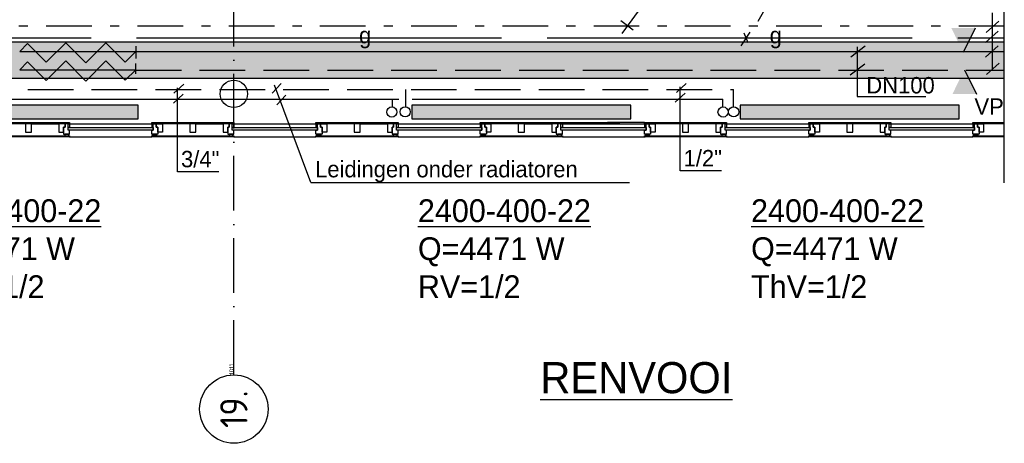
# Model space of a CAD drawing. Extents: x -39327 to 109237, y 358172 to 442272.
# Tile 88 of 96: x 91761 to 102551, y 401897 to 406540. Entities that reach past the tile are written whole.
import ezdxf
from ezdxf.enums import TextEntityAlignment as Align

# ---------------------------------------------------------------- set-up
doc = ezdxf.new("R2010")
doc.units = 0
doc.header["$LTSCALE"] = 100
for name, pattern in [('2322107', [2000, 1000, 1000]), ('2322108', [7, 5, -2]), ('2322109', [10, 5, -2, 1, -2]), ('2322134', [45, 40, -5]), ('DASHDOT', [9, 6, -1.5, 0, -1.5])]:
    doc.linetypes.add(name, pattern=pattern)
doc.layers.get('0').update_dxf_attribs({"linetype": 'CONTINUOUS'})
doc.layers.get('DEFPOINTS').update_dxf_attribs({"linetype": 'CONTINUOUS'})
for name, color, linetype in [('AL$7----_STRAMIEN', 1, 'DASHDOT'), ('AL21----_BUITENWAND', 4, 'CONTINUOUS'), ('AL21K---_ISOLATIE', 1, 'CONTINUOUS'), ('AL22----_BINNENWAND', 7, 'CONTINUOUS'), ('AL28----_KONSTRUKTIE', 3, 'CONTINUOUS'), ('AL31----_BUITENKOZ', 7, 'CONTINUOUS'), ('ALN-----_BLOCKNAAM', 2, 'CONTINUOUS'), ('ALXOU---_GLAS', 7, 'CONTINUOUS'), ('BL$4----', 7, 'CONTINUOUS'), ('KABELGOOT1', 8, 'CONTINUOUS'), ('WI561---', 1, 'CONTINUOUS'), ('WL$1----', 4, 'CONTINUOUS'), ('WL531---', 4, 'CONTINUOUS'), ('WL541---', 4, 'CONTINUOUS'), ('WL561---', 4, 'CONTINUOUS'), ('WL561---_AANVOER', 4, 'CONTINUOUS'), ('WL561---_RETOUR', 4, 'CONTINUOUS'), ('WL5627--', 4, 'CONTINUOUS'), ('WL570---', 3, 'CONTINUOUS'), ('WL570---_RETOUR', 3, 'CONTINUOUS'), ('WM521---', 1, 'CONTINUOUS'), ('WM531---', 1, 'CONTINUOUS'), ('WM541---', 1, 'CONTINUOUS')]:
    doc.layers.add(name, color=color, linetype=linetype)
doc.styles.add('BURO-018', font='BUROFONT.shx', dxfattribs={"height": 180})
doc.styles.add('BURO-025', font='BUROFONT.shx', dxfattribs={"height": 250})
doc.styles.add('BURO-035', font='BUROFONT.shx', dxfattribs={"height": 350})
doc.styles.get("Standard").update_dxf_attribs({"font": 'ISOCP'})

# ---------------------------------------------------------------- blocks, each defined once
blk = doc.blocks.new('1011')
at = {"layer": 'AL$7----_STRAMIEN', "color": 7, "linetype": 'CONTINUOUS'}
blk.add_circle((-750, 0), 750, dxfattribs=at)
at = {"layer": 'ALN-----_BLOCKNAAM', "linetype": 'CONTINUOUS'}
blk.add_text('1011', height=100, dxfattribs=at).set_placement((0, 0))
blk = doc.blocks.new('2322401')
at = {"color": 0, "linetype": 'CONTINUOUS'}
for p, q in [((-0.5, 0.5, 1), (-0.5, 0.5)), ((-0.5, 0.5, 1), (-0.5, -0.5, 1)), ((0.5, 0.5, 1), (-0.5, 0.5, 1)), ((0.5, 0.5), (-0.5, 0.5)), ((-0.5, 0.5), (-0.5, -0.5)), ((0.5, 0.5, 1), (0.5, 0.5)), ((0.5, -0.5, 1), (0.5, 0.5, 1)), ((0.5, -0.5), (0.5, 0.5)), ((-0.5, -0.5, 1), (-0.5, -0.5)), ((-0.5, -0.5, 1), (0.5, -0.5, 1)), ((-0.5, -0.5), (0.5, -0.5)), ((0.5, -0.5, 1), (0.5, -0.5))]:
    blk.add_line(p, q, dxfattribs=at)
blk = doc.blocks.new('CVHATCH1')
at = {"color": 0, "linetype": 'CONTINUOUS'}
blk.add_solid([(-0.5, -0.5), (0.5, -0.5), (-0.5, 0.5), (0.5, 0.5)], dxfattribs=at)
blk = doc.blocks.new('CVRINFO2')
at = {"color": 0, "linetype": 'CONTINUOUS', "style": 'BURO-025'}
for tag, p in [('CV_TEXT125', (0, 0)), ('CV_TEXT225', (0, -4.17)), ('CV_TEXT325', (0, -8.33)), ('CV_TEXT425', (0, -12.5))]:
    blk.add_attdef(tag, p, '', height=2.5, dxfattribs=at)
blk = doc.blocks.new('A$C6E6F3BC9')
at = {"layer": 'KABELGOOT1'}
h = blk.add_hatch(dxfattribs=at)
h.set_pattern_fill('DOTS', color=256, scale=20, style=0)
h.set_pattern_definition([(0, (-2505.993, 85430.135), (15.875, 31.75), [0, -31.75])])
h.paths.add_polyline_path([(70926, 34772), (70925, 34372), (94435, 34372), (94435, 34772)])
for p, q in [((78518, 34772, 2750), (94435, 34772)), ((94435, 34372), (71397, 34372, 2750))]:
    blk.add_line(p, q, dxfattribs=at)
blk = doc.blocks.new('2322134-4')
at = {"layer": 'WM541---', "color": 0, "style": 'BURO-018'}
for p in [(95547, 406343), (100047, 406343)]:
    blk.add_text('g', height=180, dxfattribs=at).set_placement(p, align=Align.MIDDLE)

msp = doc.modelspace()

# ---------------------------------------------------------------- hatches: boundary and pattern name
at = {"layer": 'WL570---'}
h = msp.add_hatch(color=1, dxfattribs=at)
h.paths.add_polyline_path([(101970.1, 406449.8), (102100.9, 406185), (102100.9, 406449.8)])
h.paths.add_polyline_path([(102100.9, 406449.8), (102100.9, 406185), (102103.4, 406185), (102234.3, 406449.8)])
h = msp.add_hatch(color=1, dxfattribs=at)
h.paths.add_polyline_path([(101982.7, 405725), (102113.5, 405989.9), (102113.5, 405725)])
h.paths.add_polyline_path([(102113.5, 405725), (102113.5, 405989.9), (102116.1, 405989.9), (102246.9, 405725)])

# ---------------------------------------------------------------- linework, layer by layer
at = {"color": 1, "linetype": 'CONTINUOUS'}
for p, q in [((99910, 406624.3), (99850.8, 406519)), ((99761.9, 406402.3), (99663.1, 406254.2)), ((99695.5, 406394.8), (99742.1, 406291.3))]:
    msp.add_line(p, q, dxfattribs=at)
at = {"color": 3, "linetype": 'CONTINUOUS'}
for p, q in [((91761.2, 406191.4), (91847.4, 406277.6)), ((91847.4, 406277.6), (92051.7, 406073.3)), ((92051.7, 406073.3), (92265.8, 406287.5)), ((92265.8, 406287.5), (92485.5, 406067.8)), ((92485.5, 406067.8), (92705.2, 406287.5)), ((92705.2, 406287.5), (92916.8, 406075.9)), ((91762.4, 406191.1), (93031.9, 406191.1)), ((92916.8, 406075.9), (93031.9, 406191.1)), ((93031.9, 406248.9), (93031.9, 406115.1)), ((91761.2, 405991.3), (91847.5, 406077.7)), ((91847.5, 406077.7), (92051.7, 405873.6)), ((92051.7, 405873.6), (92265.8, 406087.7)), ((92265.8, 406087.7), (92485.5, 405868)), ((92485.5, 405868), (92705.2, 406087.7)), ((92705.2, 406087.7), (92916.8, 405876.2)), ((93031.9, 405945.2), (93031.9, 406059.1)), ((91762.4, 405991.3), (93031.9, 405991.3)), ((92916.8, 405876.2), (93031.9, 405991.3))]:
    msp.add_line(p, q, dxfattribs=at)
at = {"layer": 'AL$7----_STRAMIEN', "color": 1}
msp.add_line((94108, 402646.7), (94108, 423182.2), dxfattribs=at)
at = {"layer": 'AL21----_BUITENWAND', "color": 8}
for points in [[(91408, 405397.8), (91408, 405412.8), (92308, 405412.8), (92308, 405397.8)], [(91824.5, 405397.8), (91824.5, 405307.8), (91891.5, 405307.8), (91891.5, 405397.8)], [(92191, 405397.8), (92191, 405307.8), (92241, 405307.8), (92241, 405362.8), (92258, 405362.8), (92258, 405397.8)], [(92291, 405397.8), (92258, 405397.8), (92258, 405362.8), (92241, 405362.8), (92241, 405283.8), (92308, 405283.8), (92308, 405328.8), (92291, 405328.8)], [(92291, 405358.8), (92291, 405397.8), (92308, 405397.8), (92308, 405358.8)], [(91408, 405256.8), (91408, 405268.8), (92308, 405268.8), (92308, 405256.8)], [(92255, 405283.8), (92255, 405268.8), (92298, 405268.8), (92298, 405283.8)]]:
    msp.add_lwpolyline(points, close=True, dxfattribs=at)
for points in [[(91824.5, 405397.8), (91525, 405397.8)], [(91891.5, 405397.8), (92191, 405397.8)]]:
    msp.add_lwpolyline(points, dxfattribs=at)
at = {"layer": 'AL21K---_ISOLATIE', "color": 8, "linetype": 'CONTINUOUS'}
for p, q in [((93624.5, 405397.8), (93325, 405397.8)), ((93691.5, 405397.8), (93991, 405397.8)), ((95424.5, 405397.8), (95125, 405397.8)), ((95424.5, 405397.8), (95125, 405397.8)), ((95491.5, 405397.8), (95791, 405397.8)), ((95491.5, 405397.8), (95791, 405397.8)), ((97224.5, 405397.8), (96925, 405397.8)), ((97224.5, 405397.8), (96925, 405397.8)), ((97291.5, 405397.8), (97591, 405397.8)), ((97291.5, 405397.8), (97591, 405397.8)), ((102551.4, 405397.8), (102324.8, 405397.8))]:
    msp.add_line(p, q, dxfattribs=at)
at = {"layer": 'AL22----_BINNENWAND', "color": 8, "linetype": 'CONTINUOUS'}
msp.add_line((102551.4, 404750.8), (102551.4, 422366), dxfattribs=at)
at = {"layer": 'AL28----_KONSTRUKTIE', "color": 8}
msp.add_circle((94108, 405727.8), 150, dxfattribs=at)
msp.add_circle((94108, 405727.8), 150, dxfattribs=at)
at = {"layer": 'AL31----_BUITENKOZ', "color": 8}
for p, q in [((93208, 405397.8), (93208, 405412.8)), ((93208, 405412.8), (94108, 405412.8)), ((94108, 405412.8), (94108, 405397.8)), ((94108, 405412.8), (94108, 405397.8)), ((95008, 405397.8), (95008, 405412.8)), ((95008, 405412.8), (95908, 405412.8)), ((95008, 405397.8), (95008, 405412.8)), ((95008, 405412.8), (95908, 405412.8)), ((95908, 405412.8), (95908, 405397.8)), ((95908, 405412.8), (95908, 405397.8)), ((96808, 405397.8), (96808, 405412.8)), ((96808, 405412.8), (97708, 405412.8)), ((96808, 405397.8), (96808, 405412.8)), ((96808, 405412.8), (97708, 405412.8)), ((97708, 405412.8), (97708, 405397.8)), ((97708, 405412.8), (97708, 405397.8)), ((98607.8, 405397.8), (98607.8, 405412.8)), ((98607.8, 405412.8), (99507.8, 405412.8)), ((99507.8, 405412.8), (99507.8, 405397.8)), ((100407.8, 405412.8), (101307.8, 405412.8)), ((100407.8, 405397.8), (100407.8, 405412.8)), ((101307.8, 405412.8), (101307.8, 405397.8)), ((102207.8, 405397.8), (102207.8, 405412.8)), ((102207.8, 405412.8), (102551.4, 405412.8)), ((94108, 405397.8), (93208, 405397.8)), ((93258, 405362.8), (93258, 405397.8)), ((93258, 405397.8), (93325, 405397.8)), ((93275, 405362.8), (93258, 405362.8)), ((93275, 405307.8), (93275, 405362.8)), ((93325, 405307.8), (93275, 405307.8)), ((93325, 405397.8), (93325, 405307.8)), ((93624.5, 405397.8), (93624.5, 405307.8)), ((93691.5, 405397.8), (93624.5, 405397.8)), ((93624.5, 405307.8), (93691.5, 405307.8)), ((93691.5, 405307.8), (93691.5, 405397.8)), ((93991, 405397.8), (93991, 405307.8)), ((94058, 405397.8), (93991, 405397.8)), ((93991, 405307.8), (94041, 405307.8)), ((94041, 405307.8), (94041, 405362.8)), ((94041, 405362.8), (94058, 405362.8)), ((94058, 405362.8), (94041, 405362.8)), ((94041, 405362.8), (94041, 405283.8)), ((94058, 405362.8), (94058, 405397.8)), ((94091, 405397.8), (94058, 405397.8)), ((94058, 405397.8), (94058, 405362.8)), ((94091, 405358.8), (94091, 405397.8)), ((94091, 405397.8), (94108, 405397.8)), ((94091, 405328.8), (94091, 405397.8)), ((94108, 405358.8), (94091, 405358.8)), ((94108, 405328.8), (94091, 405328.8)), ((94108, 405397.8), (95008, 405397.8)), ((94108, 405397.8), (94108, 405358.8)), ((94108, 405397.8), (95008, 405397.8)), ((94108, 405397.8), (94108, 405358.8)), ((94108, 405283.8), (94108, 405328.8)), ((94108, 405283.8), (94108, 405328.8)), ((95908, 405397.8), (95008, 405397.8)), ((95025, 405397.8), (95008, 405397.8)), ((95008, 405397.8), (95008, 405358.8)), ((95908, 405397.8), (95008, 405397.8)), ((95025, 405397.8), (95008, 405397.8)), ((95008, 405397.8), (95008, 405358.8)), ((95008, 405358.8), (95025, 405358.8)), ((95008, 405358.8), (95025, 405358.8)), ((95008, 405283.8), (95008, 405328.8)), ((95008, 405328.8), (95025, 405328.8)), ((95008, 405283.8), (95008, 405328.8)), ((95008, 405328.8), (95025, 405328.8)), ((95025, 405358.8), (95025, 405397.8)), ((95025, 405397.8), (95058, 405397.8)), ((95025, 405328.8), (95025, 405397.8)), ((95025, 405358.8), (95025, 405397.8)), ((95025, 405397.8), (95058, 405397.8)), ((95025, 405328.8), (95025, 405397.8)), ((95058, 405362.8), (95058, 405397.8)), ((95058, 405397.8), (95125, 405397.8)), ((95058, 405397.8), (95058, 405362.8)), ((95058, 405362.8), (95058, 405397.8)), ((95058, 405397.8), (95125, 405397.8)), ((95058, 405397.8), (95058, 405362.8)), ((95075, 405362.8), (95058, 405362.8)), ((95058, 405362.8), (95075, 405362.8)), ((95075, 405362.8), (95058, 405362.8)), ((95058, 405362.8), (95075, 405362.8)), ((95075, 405307.8), (95075, 405362.8)), ((95075, 405362.8), (95075, 405283.8)), ((95075, 405307.8), (95075, 405362.8)), ((95075, 405362.8), (95075, 405283.8)), ((95125, 405307.8), (95075, 405307.8)), ((95125, 405307.8), (95075, 405307.8)), ((95125, 405397.8), (95125, 405307.8)), ((95125, 405397.8), (95125, 405307.8)), ((95424.5, 405397.8), (95424.5, 405307.8)), ((95491.5, 405397.8), (95424.5, 405397.8)), ((95424.5, 405397.8), (95424.5, 405307.8)), ((95491.5, 405397.8), (95424.5, 405397.8)), ((95424.5, 405307.8), (95491.5, 405307.8)), ((95424.5, 405307.8), (95491.5, 405307.8)), ((95491.5, 405307.8), (95491.5, 405397.8)), ((95491.5, 405307.8), (95491.5, 405397.8)), ((95791, 405397.8), (95791, 405307.8)), ((95858, 405397.8), (95791, 405397.8)), ((95791, 405397.8), (95791, 405307.8)), ((95858, 405397.8), (95791, 405397.8)), ((95791, 405307.8), (95841, 405307.8)), ((95791, 405307.8), (95841, 405307.8)), ((95841, 405307.8), (95841, 405362.8)), ((95841, 405362.8), (95858, 405362.8)), ((95858, 405362.8), (95841, 405362.8)), ((95841, 405362.8), (95841, 405283.8)), ((95841, 405307.8), (95841, 405362.8)), ((95841, 405362.8), (95858, 405362.8)), ((95858, 405362.8), (95841, 405362.8)), ((95841, 405362.8), (95841, 405283.8)), ((95858, 405362.8), (95858, 405397.8)), ((95891, 405397.8), (95858, 405397.8)), ((95858, 405397.8), (95858, 405362.8)), ((95858, 405362.8), (95858, 405397.8)), ((95891, 405397.8), (95858, 405397.8)), ((95858, 405397.8), (95858, 405362.8)), ((95891, 405358.8), (95891, 405397.8)), ((95891, 405397.8), (95908, 405397.8)), ((95891, 405328.8), (95891, 405397.8)), ((95891, 405358.8), (95891, 405397.8)), ((95891, 405397.8), (95908, 405397.8)), ((95891, 405328.8), (95891, 405397.8)), ((95908, 405358.8), (95891, 405358.8)), ((95908, 405358.8), (95891, 405358.8)), ((95908, 405328.8), (95891, 405328.8)), ((95908, 405328.8), (95891, 405328.8)), ((95908, 405397.8), (96808, 405397.8)), ((95908, 405397.8), (95908, 405358.8)), ((95908, 405397.8), (96808, 405397.8)), ((95908, 405397.8), (95908, 405358.8)), ((95908, 405283.8), (95908, 405328.8)), ((95908, 405283.8), (95908, 405328.8)), ((97708, 405397.8), (96808, 405397.8)), ((96825, 405397.8), (96808, 405397.8)), ((96808, 405397.8), (96808, 405358.8)), ((97708, 405397.8), (96808, 405397.8)), ((96825, 405397.8), (96808, 405397.8)), ((96808, 405397.8), (96808, 405358.8)), ((96808, 405358.8), (96825, 405358.8)), ((96808, 405358.8), (96825, 405358.8)), ((96808, 405283.8), (96808, 405328.8)), ((96808, 405328.8), (96825, 405328.8)), ((96808, 405283.8), (96808, 405328.8)), ((96808, 405328.8), (96825, 405328.8)), ((96825, 405358.8), (96825, 405397.8)), ((96825, 405397.8), (96858, 405397.8)), ((96825, 405328.8), (96825, 405397.8)), ((96825, 405358.8), (96825, 405397.8)), ((96825, 405397.8), (96858, 405397.8)), ((96825, 405328.8), (96825, 405397.8)), ((96858, 405362.8), (96858, 405397.8)), ((96858, 405397.8), (96925, 405397.8)), ((96858, 405397.8), (96858, 405362.8)), ((96858, 405362.8), (96858, 405397.8)), ((96858, 405397.8), (96925, 405397.8)), ((96858, 405397.8), (96858, 405362.8)), ((96875, 405362.8), (96858, 405362.8)), ((96858, 405362.8), (96875, 405362.8)), ((96875, 405362.8), (96858, 405362.8)), ((96858, 405362.8), (96875, 405362.8)), ((96875, 405307.8), (96875, 405362.8)), ((96875, 405362.8), (96875, 405283.8)), ((96875, 405307.8), (96875, 405362.8)), ((96875, 405362.8), (96875, 405283.8)), ((96925, 405307.8), (96875, 405307.8)), ((96925, 405307.8), (96875, 405307.8)), ((96925, 405397.8), (96925, 405307.8)), ((96925, 405397.8), (96925, 405307.8)), ((97224.5, 405397.8), (97224.5, 405307.8)), ((97291.5, 405397.8), (97224.5, 405397.8)), ((97224.5, 405397.8), (97224.5, 405307.8)), ((97291.5, 405397.8), (97224.5, 405397.8)), ((97224.5, 405307.8), (97291.5, 405307.8)), ((97224.5, 405307.8), (97291.5, 405307.8)), ((97291.5, 405307.8), (97291.5, 405397.8)), ((97291.5, 405307.8), (97291.5, 405397.8)), ((97591, 405397.8), (97591, 405307.8)), ((97658, 405397.8), (97591, 405397.8)), ((97591, 405397.8), (97591, 405307.8)), ((97658, 405397.8), (97591, 405397.8)), ((97591, 405307.8), (97641, 405307.8)), ((97591, 405307.8), (97641, 405307.8)), ((97641, 405307.8), (97641, 405362.8)), ((97641, 405362.8), (97658, 405362.8)), ((97658, 405362.8), (97641, 405362.8)), ((97641, 405362.8), (97641, 405283.8)), ((97641, 405307.8), (97641, 405362.8)), ((97641, 405362.8), (97658, 405362.8)), ((97658, 405362.8), (97641, 405362.8)), ((97641, 405362.8), (97641, 405283.8)), ((97658, 405362.8), (97658, 405397.8)), ((97691, 405397.8), (97658, 405397.8)), ((97658, 405397.8), (97658, 405362.8)), ((97658, 405362.8), (97658, 405397.8)), ((97691, 405397.8), (97658, 405397.8)), ((97658, 405397.8), (97658, 405362.8)), ((97691, 405358.8), (97691, 405397.8)), ((97691, 405397.8), (97708, 405397.8)), ((97691, 405328.8), (97691, 405397.8)), ((97691, 405358.8), (97691, 405397.8)), ((97691, 405397.8), (97708, 405397.8)), ((97691, 405328.8), (97691, 405397.8)), ((97708, 405358.8), (97691, 405358.8)), ((97708, 405358.8), (97691, 405358.8)), ((97708, 405328.8), (97691, 405328.8)), ((97708, 405328.8), (97691, 405328.8)), ((97708, 405397.8), (98219.7, 405397.8)), ((97708, 405397.8), (97708, 405358.8)), ((97708, 405397.8), (98619, 405397.8)), ((97708, 405397.8), (97708, 405358.8)), ((97708, 405283.8), (97708, 405328.8)), ((97708, 405283.8), (97708, 405328.8)), ((98607.8, 405397.8), (98607.8, 405358.8)), ((98624.8, 405397.8), (98607.8, 405397.8)), ((99507.8, 405397.8), (98607.8, 405397.8)), ((98607.8, 405358.8), (98624.8, 405358.8)), ((98607.8, 405328.8), (98624.8, 405328.8)), ((98607.8, 405283.8), (98607.8, 405328.8)), ((98624.8, 405328.8), (98624.8, 405397.8)), ((98624.8, 405397.8), (98657.8, 405397.8)), ((98624.8, 405358.8), (98624.8, 405397.8)), ((98657.8, 405397.8), (98657.8, 405362.8)), ((98657.8, 405397.8), (98724.8, 405397.8)), ((98657.8, 405362.8), (98657.8, 405397.8)), ((98657.8, 405362.8), (98674.8, 405362.8)), ((98674.8, 405362.8), (98657.8, 405362.8)), ((98674.8, 405362.8), (98674.8, 405283.8)), ((98674.8, 405307.8), (98674.8, 405362.8)), ((98724.8, 405307.8), (98674.8, 405307.8)), ((98724.8, 405397.8), (98724.8, 405307.8)), ((99024.3, 405397.8), (99024.3, 405307.8)), ((99024.3, 405307.8), (99091.3, 405307.8)), ((99091.3, 405307.8), (99091.3, 405397.8)), ((99457.8, 405397.8), (99390.8, 405397.8)), ((99390.8, 405397.8), (99390.8, 405307.8)), ((99390.8, 405307.8), (99440.8, 405307.8)), ((99440.8, 405362.8), (99457.8, 405362.8)), ((99440.8, 405307.8), (99440.8, 405362.8)), ((99440.8, 405362.8), (99440.8, 405283.8)), ((99457.8, 405362.8), (99440.8, 405362.8)), ((99457.8, 405362.8), (99457.8, 405397.8)), ((99457.8, 405397.8), (99457.8, 405362.8)), ((99490.8, 405397.8), (99457.8, 405397.8)), ((99490.8, 405328.8), (99490.8, 405397.8)), ((99490.8, 405397.8), (99507.8, 405397.8)), ((99490.8, 405358.8), (99490.8, 405397.8)), ((99507.8, 405358.8), (99490.8, 405358.8)), ((99507.8, 405328.8), (99490.8, 405328.8)), ((99507.8, 405397.8), (99507.8, 405358.8)), ((99507.8, 405397.8), (100407.8, 405397.8)), ((99507.8, 405283.8), (99507.8, 405328.8)), ((101307.8, 405397.8), (100407.8, 405397.8)), ((100407.8, 405397.8), (100407.8, 405358.8)), ((100424.8, 405397.8), (100407.8, 405397.8)), ((100407.8, 405358.8), (100424.8, 405358.8)), ((100407.8, 405328.8), (100424.8, 405328.8)), ((100407.8, 405283.8), (100407.8, 405328.8)), ((100424.8, 405328.8), (100424.8, 405397.8)), ((100424.8, 405397.8), (100457.8, 405397.8)), ((100424.8, 405358.8), (100424.8, 405397.8)), ((100457.8, 405397.8), (100524.8, 405397.8)), ((100457.8, 405362.8), (100457.8, 405397.8)), ((100457.8, 405397.8), (100457.8, 405362.8)), ((100474.8, 405362.8), (100457.8, 405362.8)), ((100457.8, 405362.8), (100474.8, 405362.8)), ((100474.8, 405307.8), (100474.8, 405362.8)), ((100474.8, 405362.8), (100474.8, 405283.8)), ((100524.8, 405307.8), (100474.8, 405307.8)), ((100524.8, 405397.8), (100524.8, 405307.8)), ((100824.3, 405397.8), (100824.3, 405307.8)), ((100824.3, 405307.8), (100891.3, 405307.8)), ((100891.3, 405307.8), (100891.3, 405397.8)), ((101257.8, 405397.8), (101190.8, 405397.8)), ((101190.8, 405397.8), (101190.8, 405307.8)), ((101190.8, 405307.8), (101240.8, 405307.8)), ((101240.8, 405362.8), (101257.8, 405362.8)), ((101240.8, 405307.8), (101240.8, 405362.8)), ((101240.8, 405362.8), (101240.8, 405283.8)), ((101257.8, 405362.8), (101240.8, 405362.8)), ((101257.8, 405362.8), (101257.8, 405397.8)), ((101257.8, 405397.8), (101257.8, 405362.8)), ((101290.8, 405397.8), (101257.8, 405397.8)), ((101290.8, 405328.8), (101290.8, 405397.8)), ((101290.8, 405397.8), (101307.8, 405397.8)), ((101290.8, 405358.8), (101290.8, 405397.8)), ((101307.8, 405358.8), (101290.8, 405358.8)), ((101307.8, 405328.8), (101290.8, 405328.8)), ((101307.8, 405397.8), (101307.8, 405358.8)), ((101307.8, 405397.8), (102207.8, 405397.8)), ((101307.8, 405283.8), (101307.8, 405328.8)), ((102224.8, 405397.8), (102207.8, 405397.8)), ((102207.8, 405397.8), (102207.8, 405358.8)), ((102551.4, 405397.8), (102207.8, 405397.8)), ((102207.8, 405358.8), (102224.8, 405358.8)), ((102207.8, 405283.8), (102207.8, 405328.8)), ((102207.8, 405328.8), (102224.8, 405328.8)), ((102224.8, 405358.8), (102224.8, 405397.8)), ((102224.8, 405397.8), (102257.8, 405397.8)), ((102224.8, 405328.8), (102224.8, 405397.8)), ((102257.8, 405397.8), (102257.8, 405362.8)), ((102257.8, 405362.8), (102257.8, 405397.8)), ((102257.8, 405397.8), (102324.8, 405397.8)), ((102257.8, 405362.8), (102274.8, 405362.8)), ((102274.8, 405362.8), (102257.8, 405362.8)), ((102274.8, 405362.8), (102274.8, 405283.8)), ((102274.8, 405307.8), (102274.8, 405362.8)), ((102324.8, 405307.8), (102274.8, 405307.8)), ((102324.8, 405397.8), (102324.8, 405307.8)), ((93208, 405256.8), (93208, 405268.8)), ((93208, 405268.8), (94108, 405268.8)), ((94108, 405256.8), (93208, 405256.8)), ((94041, 405283.8), (94108, 405283.8)), ((94055, 405283.8), (94055, 405268.8)), ((94098, 405283.8), (94055, 405283.8)), ((94055, 405268.8), (94098, 405268.8)), ((94098, 405268.8), (94098, 405283.8)), ((94108, 405268.8), (94108, 405256.8)), ((94108, 405268.8), (94108, 405256.8)), ((94108, 405256.8), (95008, 405256.8)), ((94108, 405256.8), (95008, 405256.8)), ((95075, 405283.8), (95008, 405283.8)), ((95075, 405283.8), (95008, 405283.8)), ((95008, 405256.8), (95008, 405268.8)), ((95008, 405268.8), (95908, 405268.8)), ((95008, 405256.8), (95008, 405268.8)), ((95008, 405268.8), (95908, 405268.8)), ((95908, 405256.8), (95008, 405256.8)), ((95908, 405256.8), (95008, 405256.8)), ((95018, 405268.8), (95018, 405283.8)), ((95018, 405283.8), (95061, 405283.8)), ((95018, 405268.8), (95018, 405283.8)), ((95018, 405283.8), (95061, 405283.8)), ((95061, 405268.8), (95018, 405268.8)), ((95061, 405268.8), (95018, 405268.8)), ((95061, 405283.8), (95061, 405268.8)), ((95061, 405283.8), (95061, 405268.8)), ((95841, 405283.8), (95908, 405283.8)), ((95841, 405283.8), (95908, 405283.8)), ((95855, 405283.8), (95855, 405268.8)), ((95898, 405283.8), (95855, 405283.8)), ((95855, 405283.8), (95855, 405268.8)), ((95898, 405283.8), (95855, 405283.8)), ((95855, 405268.8), (95898, 405268.8)), ((95855, 405268.8), (95898, 405268.8)), ((95898, 405268.8), (95898, 405283.8)), ((95898, 405268.8), (95898, 405283.8)), ((95908, 405268.8), (95908, 405256.8)), ((95908, 405268.8), (95908, 405256.8)), ((95908, 405256.8), (96808, 405256.8)), ((95908, 405256.8), (96808, 405256.8)), ((96875, 405283.8), (96808, 405283.8)), ((96875, 405283.8), (96808, 405283.8)), ((96808, 405256.8), (96808, 405268.8)), ((96808, 405268.8), (97708, 405268.8)), ((96808, 405256.8), (96808, 405268.8)), ((96808, 405268.8), (97708, 405268.8)), ((97708, 405256.8), (96808, 405256.8)), ((97708, 405256.8), (96808, 405256.8)), ((96818, 405268.8), (96818, 405283.8)), ((96818, 405283.8), (96861, 405283.8)), ((96818, 405268.8), (96818, 405283.8)), ((96818, 405283.8), (96861, 405283.8)), ((96861, 405268.8), (96818, 405268.8)), ((96861, 405268.8), (96818, 405268.8)), ((96861, 405283.8), (96861, 405268.8)), ((96861, 405283.8), (96861, 405268.8)), ((97641, 405283.8), (97708, 405283.8)), ((97641, 405283.8), (97708, 405283.8)), ((97655, 405283.8), (97655, 405268.8)), ((97698, 405283.8), (97655, 405283.8)), ((97655, 405283.8), (97655, 405268.8)), ((97698, 405283.8), (97655, 405283.8)), ((97655, 405268.8), (97698, 405268.8)), ((97655, 405268.8), (97698, 405268.8)), ((97698, 405268.8), (97698, 405283.8)), ((97698, 405268.8), (97698, 405283.8)), ((97708, 405268.8), (97708, 405256.8)), ((97708, 405268.8), (97708, 405256.8)), ((97708, 405256.8), (98212.2, 405256.8)), ((97708, 405256.8), (98616.9, 405256.8)), ((98674.8, 405283.8), (98607.8, 405283.8)), ((98607.8, 405256.8), (98607.8, 405268.8)), ((98607.8, 405268.8), (99507.8, 405268.8)), ((99507.8, 405256.8), (98607.8, 405256.8)), ((98617.8, 405283.8), (98660.8, 405283.8)), ((98617.8, 405268.8), (98617.8, 405283.8)), ((98660.8, 405268.8), (98617.8, 405268.8)), ((98660.8, 405283.8), (98660.8, 405268.8)), ((99440.8, 405283.8), (99507.8, 405283.8)), ((99497.8, 405283.8), (99454.8, 405283.8)), ((99454.8, 405283.8), (99454.8, 405268.8)), ((99454.8, 405268.8), (99497.8, 405268.8)), ((99497.8, 405268.8), (99497.8, 405283.8)), ((99507.8, 405268.8), (99507.8, 405256.8)), ((99507.8, 405256.8), (100407.8, 405256.8)), ((100474.8, 405283.8), (100407.8, 405283.8)), ((100407.8, 405268.8), (101307.8, 405268.8)), ((100407.8, 405256.8), (100407.8, 405268.8)), ((101307.8, 405256.8), (100407.8, 405256.8)), ((100417.8, 405283.8), (100460.8, 405283.8)), ((100417.8, 405268.8), (100417.8, 405283.8)), ((100460.8, 405268.8), (100417.8, 405268.8)), ((100460.8, 405283.8), (100460.8, 405268.8)), ((101240.8, 405283.8), (101307.8, 405283.8)), ((101297.8, 405283.8), (101254.8, 405283.8)), ((101254.8, 405283.8), (101254.8, 405268.8)), ((101254.8, 405268.8), (101297.8, 405268.8)), ((101297.8, 405268.8), (101297.8, 405283.8)), ((101307.8, 405268.8), (101307.8, 405256.8)), ((101307.8, 405256.8), (102207.8, 405256.8)), ((102274.8, 405283.8), (102207.8, 405283.8)), ((102207.8, 405256.8), (102207.8, 405268.8)), ((102207.8, 405268.8), (102551.4, 405268.8)), ((102551.4, 405256.8), (102207.8, 405256.8)), ((102217.8, 405268.8), (102217.8, 405283.8)), ((102217.8, 405283.8), (102260.8, 405283.8)), ((102260.8, 405268.8), (102217.8, 405268.8)), ((102260.8, 405283.8), (102260.8, 405268.8))]:
    msp.add_line(p, q, dxfattribs=at)
for points in [[(92308, 405397.8), (93208, 405397.8)], [(92308, 405256.8), (93208, 405256.8)]]:
    msp.add_lwpolyline(points, dxfattribs=at)
for points in [[(93225, 405397.8), (93258, 405397.8), (93258, 405362.8), (93275, 405362.8), (93275, 405283.8), (93208, 405283.8), (93208, 405328.8), (93225, 405328.8)], [(93225, 405358.8), (93225, 405397.8), (93208, 405397.8), (93208, 405358.8)], [(93261, 405283.8), (93261, 405268.8), (93218, 405268.8), (93218, 405283.8)]]:
    msp.add_lwpolyline(points, close=True, dxfattribs=at)
at = {"layer": 'ALXOU---_GLAS', "color": 8}
for p, q in [((94091, 405328.8), (94091, 405358.8)), ((94091, 405358.8), (95025, 405358.8)), ((95025, 405328.8), (94091, 405328.8)), ((94108, 405358.8), (95025, 405358.8)), ((95025, 405328.8), (94108, 405328.8)), ((95025, 405358.8), (95025, 405328.8)), ((95025, 405358.8), (95025, 405328.8)), ((95891, 405328.8), (95891, 405358.8)), ((95891, 405358.8), (96825, 405358.8)), ((95891, 405328.8), (95891, 405358.8)), ((95891, 405358.8), (96825, 405358.8)), ((96825, 405328.8), (95891, 405328.8)), ((96825, 405328.8), (95891, 405328.8)), ((96825, 405358.8), (96825, 405328.8)), ((96825, 405358.8), (96825, 405328.8)), ((97691, 405328.8), (97691, 405358.8)), ((97691, 405358.8), (98219.7, 405358.8)), ((97691, 405358.8), (98610.8, 405358.8)), ((97691, 405328.8), (97691, 405358.8)), ((98219.7, 405328.8), (97691, 405328.8)), ((98616.9, 405328.8), (97691, 405328.8)), ((98624.8, 405358.8), (98624.8, 405328.8)), ((99490.8, 405358.8), (100424.8, 405358.8)), ((99490.8, 405328.8), (99490.8, 405358.8)), ((100424.8, 405328.8), (99490.8, 405328.8)), ((100424.8, 405358.8), (100424.8, 405328.8)), ((101290.8, 405358.8), (102224.8, 405358.8)), ((101290.8, 405328.8), (101290.8, 405358.8)), ((102224.8, 405328.8), (101290.8, 405328.8)), ((102224.8, 405358.8), (102224.8, 405328.8))]:
    msp.add_line(p, q, dxfattribs=at)
msp.add_lwpolyline([(92291, 405328.8), (92291, 405358.8), (93225, 405358.8), (93225, 405328.8)], close=True, dxfattribs=at)
at = {"layer": 'BL$4----', "color": 8}
for p, q in [((97708, 405412.8), (98338.6, 405412.8)), ((98608, 405412.8), (98203.5, 405412.8))]:
    msp.add_line(p, q, dxfattribs=at)
at = {"layer": 'DEFPOINTS', "color": 8, "linetype": 'BYBLOCK'}
for p in [(92778.4, 405412.8), (93208, 405412.8)]:
    msp.add_point(p, dxfattribs=at)
at = {"layer": 'WL$1----', "color": 1}
for p, q in [((94952.9, 404754.7), (94551.9, 405822.8)), ((94952.9, 404755.3), (98442.6, 404755.3))]:
    msp.add_line(p, q, dxfattribs=at)
at = {"layer": 'WL531---', "linetype": '2322109'}
msp.add_line((102551.4, 406467.8), (82519, 406467.8), dxfattribs=at)
at = {"layer": 'WL541---', "color": 3, "linetype": '2322134'}
msp.add_line((79542.2, 406342.8), (102551.4, 406342.8), dxfattribs=at)
at = {"layer": 'WL561---', "color": 2}
for centre in [(95839.7, 405528.4), (95985.7, 405530.2), (99469.2, 405528.4), (99585.5, 405530.2)]:
    msp.add_circle(centre, 55.7, dxfattribs=at)
at = {"layer": 'WL561---_AANVOER', "linetype": '2322107'}
for p, q in [((102551.4, 406188.5), (93033, 406188.5)), ((90656.6, 405670.7), (95914, 405670.7)), ((95847.2, 405584.1), (95847.2, 405670.7)), ((96062.4, 405670.7), (99468.3, 405670.7)), ((99468.3, 405584.1), (99468.3, 405670.7))]:
    msp.add_line(p, q, dxfattribs=at)
at = {"layer": 'WL561---_RETOUR', "linetype": '2322108'}
for p, q in [((93032.8, 405988.5), (102551.4, 405988.5)), ((88349.2, 405776.8), (99584.7, 405776.8)), ((95993.2, 405585.8), (95993.2, 405776.8)), ((99584.7, 405585.8), (99584.7, 405776.8))]:
    msp.add_line(p, q, dxfattribs=at)
at = {"layer": 'WL5627--', "color": 1}
msp.add_line((102420.5, 405978.6), (102420.5, 406616), dxfattribs=at)
at = {"layer": 'WL570---', "color": 1}
for p, q in [((102103.4, 406185), (102234.3, 406449.8)), ((102116.1, 405989.9), (102246.9, 405725)), ((94528.6, 405733.8), (94627.5, 405842.6)), ((98957.7, 405743.4), (99066.6, 405842.3)), ((93449.8, 405733.4), (93558.7, 405832.3)), ((93489.4, 404872.9), (93489.4, 405792.7)), ((98944.8, 405634.6), (99053.6, 405733.5)), ((98997.3, 404882.9), (98997.3, 405802.7)), ((93444.5, 405624.6), (93553.3, 405723.5)), ((94578.1, 405605.2), (94677, 405714)), ((93944.6, 404872.9), (93489.4, 404872.9)), ((99452.5, 404882.9), (98997.3, 404882.9))]:
    msp.add_line(p, q, dxfattribs=at)
at = {"layer": 'WM521---', "color": 1}
for p, q in [((102351.9, 406399.4), (102489.7, 406525.8)), ((102346.8, 406289.1), (102484.7, 406415.4)), ((100867.7, 406133.7), (101028.2, 406252.7)), ((100940.1, 406242.4), (100940.1, 405699)), ((102346.8, 406128.6), (102484.7, 406254.9)), ((100862.5, 405937.1), (101023, 406056.1)), ((102356.9, 405938), (102494.8, 406064.3)), ((100940.1, 405699), (101690.9, 405699))]:
    msp.add_line(p, q, dxfattribs=at)
at = {"layer": 'WM531---'}
for p, q in [((98539, 406632.6), (98358.8, 406390.3)), ((98350.2, 406531.8), (98485.4, 406428.9))]:
    msp.add_line(p, q, dxfattribs=at)

# ---------------------------------------------------------------- block references
at = {"layer": 'AL$7----_STRAMIEN'}
ref = msp.add_blockref('1011', (94108, 402646.7), dxfattribs=dict(at, xscale=0.5, yscale=0.5, zscale=0.5, rotation=90))
ref.add_attrib('STR-NAAM', '19.', dxfattribs={"color": 3, "linetype": 'CONTINUOUS', "height": 300, "rotation": 90}).set_placement((94108, 402271.7), align=Align.MIDDLE)
at = {"layer": 'WI561---'}
ref = msp.add_blockref('CVRINFO2', (90759.3, 404321.7), dxfattribs=dict(at, xscale=100, yscale=100, zscale=100))
ref.add_attrib('CV_TEXT125', '%%u2400-400-22', (90759.3, 404321.7), dxfattribs={"layer": '0', "color": 2, "linetype": 'CONTINUOUS', "height": 250, "style": 'BURO-025'})
ref.add_attrib('CV_TEXT225', 'Q=4471 W', (90759.3, 403905), dxfattribs={"layer": '0', "color": 2, "linetype": 'CONTINUOUS', "height": 250, "style": 'BURO-025'})
ref.add_attrib('CV_TEXT325', 'ThV=1/2', (90759.3, 403488.4), dxfattribs={"layer": '0', "color": 2, "linetype": 'CONTINUOUS', "height": 250, "style": 'BURO-025'})
ref = msp.add_blockref('CVRINFO2', (96124.9, 404321.7), dxfattribs=dict(at, xscale=100, yscale=100, zscale=100))
ref.add_attrib('CV_TEXT125', '%%u2400-400-22', (96124.9, 404321.7), dxfattribs={"layer": '0', "color": 2, "linetype": 'CONTINUOUS', "height": 250, "style": 'BURO-025'})
ref.add_attrib('CV_TEXT225', 'Q=4471 W', (96124.9, 403905), dxfattribs={"layer": '0', "color": 2, "linetype": 'CONTINUOUS', "height": 250, "style": 'BURO-025'})
ref.add_attrib('CV_TEXT325', 'RV=1/2', (96124.9, 403488.4), dxfattribs={"layer": '0', "color": 2, "linetype": 'CONTINUOUS', "height": 250, "style": 'BURO-025'})
ref = msp.add_blockref('CVRINFO2', (99776.1, 404321.7), dxfattribs=dict(at, xscale=100, yscale=100, zscale=100))
ref.add_attrib('CV_TEXT125', '%%u2400-400-22', (99776.1, 404321.7), dxfattribs={"layer": '0', "color": 2, "linetype": 'CONTINUOUS', "height": 250, "style": 'BURO-025'})
ref.add_attrib('CV_TEXT225', 'Q=4471 W', (99776.1, 403905), dxfattribs={"layer": '0', "color": 2, "linetype": 'CONTINUOUS', "height": 250, "style": 'BURO-025'})
ref.add_attrib('CV_TEXT325', 'ThV=1/2', (99776.1, 403488.4), dxfattribs={"layer": '0', "color": 2, "linetype": 'CONTINUOUS', "height": 250, "style": 'BURO-025'})
at = {"layer": 'WL561---', "xscale": 2400, "yscale": 150}
for name, p, zscale in [('2322401', (91858, 405529.4), 400), ('CVHATCH1', (91858, 405529.4), 2400), ('2322401', (97258, 405529.4), 400), ('CVHATCH1', (97258, 405529.4), 2400), ('2322401', (100857.8, 405529.4), 400), ('CVHATCH1', (100857.8, 405529.4), 2400)]:
    msp.add_blockref(name, p, dxfattribs=dict(at, zscale=zscale))
at = {"layer": 'WL570---', "color": 1}
msp.add_blockref('A$C6E6F3BC9', (8116, 371524.5), dxfattribs=at)
at = {"layer": 'WM541---', "color": 1}
msp.add_blockref('2322134-4', (0, 0), dxfattribs=at)

# ---------------------------------------------------------------- texts
at = {"layer": 'WL$1----', "color": 1, "style": 'BURO-018'}
msp.add_text('Leidingen onder radiatoren', height=180, dxfattribs=at).set_placement((94998.4, 404812.1))
at = {"layer": 'WL5627--', "color": 1, "style": 'BURO-018'}
msp.add_text('DN100', height=180, dxfattribs=at).set_placement((101039.6, 405731.8))
at = {"layer": 'WL570---', "color": 1, "style": 'BURO-018'}
for s, p in [('VP', (102224.4, 405498.1)), ('3/4"', (93529, 404922.4)), ('1/2"', (99036.9, 404932.4))]:
    msp.add_text(s, height=180, dxfattribs=at).set_placement(p)
at = {"layer": 'WL570---_RETOUR', "color": 3, "linetype": 'CONTINUOUS', "style": 'BURO-035'}
msp.add_text('%%uRENVOOI', height=341.25, dxfattribs=at).set_placement((97466.5, 402446))

doc.saveas('drawing.dxf')
